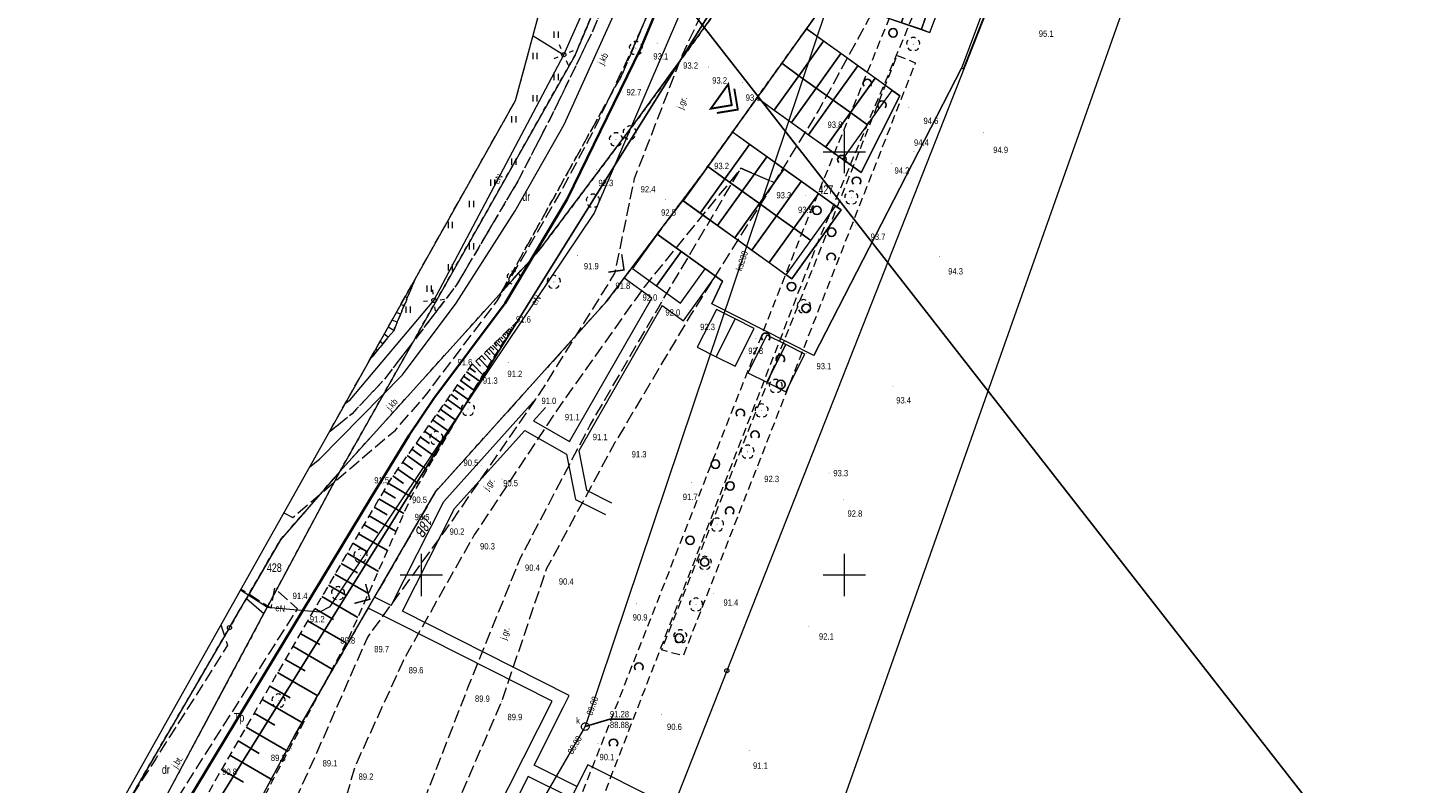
# Model space of a CAD drawing. Header units: metres. Extents: x 6539540 to 6543249, y 5894370 to 5895874.
# Tile 82 of 91: x 6542958 to 6543123, y 5895029 to 5895118. Entities that reach past the tile are written whole.
import ezdxf
from ezdxf.enums import TextEntityAlignment as Align

# ---------------------------------------------------------------- set-up
doc = ezdxf.new("R2010")
doc.units = ezdxf.units.M
for name, pattern in [('1.0_0.5', [1.5, 1, -0.5]), ('1.5_0.5', [2, 1.5, -0.5]), ('219-500', [0]), ('egkk-500', [2, 1.5, -0.5]), ('egug-500', [1, 0.5, -0.5])]:
    doc.linetypes.add(name, pattern=pattern)
for name, color, linetype in [('000 Inne (niezydentyfikowane)', 7, 'Continuous'), ('202-punkt graniczny', 7, 'Continuous'), ('203-punkt graniczny', 7, 'Continuous'), ('210-oznaczenie konturu użytku gruntowego', 7, 'Continuous'), ('211-numer działki ewidencyjnej', 7, 'Continuous'), ('217-kontur klasyfikacyjny', 7, 'Continuous'), ('218-kontur użytku gruntowego', 7, 'Continuous'), ('219-działka ewidencyjna', 7, 'Continuous'), ('238-Punkt adresowy', 7, 'Continuous'), ('drzewo liściaste', 7, 'Continuous'), ('jezdnia', 7, 'Continuous'), ('jezdnia-Atr17', 7, 'Continuous'), ('latarnia', 7, 'Continuous'), ('ogrodzenie trwałe', 7, 'Continuous'), ('pikieta naturalna', 7, 'Continuous'), ('pikieta naturalna-Atr2', 7, 'Continuous'), ('przewód elektroenergetyczny podziemny', 7, 'Continuous'), ('przewód elektroenergetyczny podziemny-Atr1', 7, 'Continuous'), ('przewód gazowy', 7, 'Continuous'), ('przewód kanalizacyjny', 7, 'Continuous'), ('przewód kanalizacyjny-Atr1', 7, 'Continuous'), ('Ramki i opis wydruku', 7, 'Continuous'), ('rzędna', 7, 'Continuous'), ('rzędna-Atr2', 7, 'Continuous'), ('rzędna-Atr3', 7, 'Continuous'), ('skarpa nieumocniona', 7, 'Continuous'), ('studnia kanalizacyjna', 7, 'Continuous'), ('studnia kanalizacyjna-Atr17', 7, 'Continuous'), ('trawnik', 7, 'Continuous'), ('Wstawianie ramki sekcyjnej z opisem', 7, 'Continuous'), ('zadrzewienie  zakrzewienie', 7, 'Continuous')]:
    doc.layers.add(name, color=color, linetype=linetype)
for name, color, linetype, lineweight in [('_dr opis', 7, 'Continuous', 25), ('A-DODATKOWE', 7, 'Continuous', 5), ('A-PZT', 4, 'Continuous', 9)]:
    doc.layers.add(name, color=color, linetype=linetype, lineweight=lineweight)
doc.linetypes.add('902-500', pattern='A,3.75,0,[1,ksztalty.shx,S=0.5,R=0,X=0,Y=0],3.75', length=7.5)

# ---------------------------------------------------------------- blocks, each defined once
blk = doc.blocks.new('203')
at = {"linetype": 'Continuous', "lineweight": 0}
h = blk.add_hatch(color=0, dxfattribs=at)
edge = h.paths.add_edge_path()
edge.add_arc((0, 0), 0.045, 0, 360)
blk = doc.blocks.new('202')
at = {"color": 0, "linetype": 'Continuous', "lineweight": 0}
blk.add_circle((0, 0), 0.25, dxfattribs=at)
blk = doc.blocks.new('PW01')
at = {"linetype": 'Continuous', "lineweight": 13}
h = blk.add_hatch(color=0, dxfattribs=at)
edge = h.paths.add_edge_path()
edge.add_arc((0, 0), 0.045, 0, 360)
blk = doc.blocks.new('SM01')
at = {"color": 0, "linetype": 'Continuous', "lineweight": 13}
for p, q in [((-0.53, 0.531), (-0.883, 0.884)), ((0.531, 0.531), (0.884, 0.884)), ((-0.53, -0.53), (-0.883, -0.883)), ((0.531, -0.53), (0.884, -0.883))]:
    blk.add_line(p, q, dxfattribs=at)
blk.add_circle((0, 0), 0.25, dxfattribs=at)
blk = doc.blocks.new('OTZK1')
at = {"color": 0, "linetype": 'Continuous'}
blk.add_circle((0, 0), 0.5, dxfattribs=at)
blk = doc.blocks.new('OTZK2')
at = {"color": 0, "linetype": 'Continuous'}
blk.add_arc((0, 0), 0.5, 318.85, 221.162, dxfattribs=at)
blk = doc.blocks.new('OP021')
at = {"linetype": 'Continuous', "lineweight": 13}
h = blk.add_hatch(color=0, dxfattribs=at)
edge = h.paths.add_edge_path()
edge.add_arc((0, 0), 0.05, 0, 360)
at = {"color": 0, "linetype": 'Continuous', "lineweight": 13}
for centre, start, end in [((-0.38, 0.124), 121.308, 202.548), ((0, 0.4), 49.272, 130.728), ((0.38, 0.124), 337.452, 58.692), ((-0.235, -0.324), 193.221, 274.871), ((0.235, -0.324), 265.129, 346.779)]:
    blk.add_arc(centre, 0.4, start, end, dxfattribs=at)
blk = doc.blocks.new('TU04')
at = {"color": 0, "linetype": 'Continuous', "lineweight": 13}
for p, q in [((0, 0), (0, 0.75)), ((0.5, 0), (0.5, 0.75))]:
    blk.add_line(p, q, dxfattribs=at)
blk = doc.blocks.new('NOWA MAPA')
at = {"layer": '000 Inne (niezydentyfikowane)', "color": 7, "linetype": 'Continuous', "lineweight": 13}
for p, q in [((76.95, 124.6), (76.91, 124.62)), ((76.17, 122.71), (75.9, 122.82)), ((76.56, 123.66), (76.41, 123.72)), ((75.37, 120.8), (74.88, 121)), ((75.77, 121.76), (75.39, 121.92)), ((74.56, 118.86), (73.9, 119.25)), ((74.97, 119.83), (74.36, 120.08)), ((73.26, 117.27), (72.93, 117.54)), ((73.91, 118.05), (73.44, 118.44)), ((72, 115.73), (71.94, 115.78)), ((72.62, 116.49), (72.43, 116.64))]:
    blk.add_line(p, q, dxfattribs=at)
at = {"layer": '000 Inne (niezydentyfikowane)', "color": 7, "linetype": 'Continuous', "lineweight": 25, "flags": 128}
for points in [[(88.04, 118.87), (88.16, 118.75)], [(88.24, 119.06), (88.43, 118.88)], [(88.45, 119.26), (88.51, 119.19)], [(88.65, 119.45), (88.73, 119.36)], [(86.45, 117.34), (86.75, 117.02)], [(86.64, 117.52), (87.2, 116.94)], [(86.83, 117.7), (87.09, 117.43)], [(87.03, 117.9), (87.5, 117.41)], [(87.23, 118.09), (87.44, 117.87)], [(87.43, 118.29), (87.81, 117.9)], [(87.64, 118.48), (87.8, 118.31)], [(87.84, 118.68), (88.12, 118.39)], [(84.61, 115.57), (85.66, 114.49)], [(84.94, 115.89), (85.42, 115.39)], [(85.24, 116.18), (86.14, 115.25)], [(85.52, 116.45), (85.94, 116.02)], [(85.78, 116.7), (86.55, 115.9)], [(86.02, 116.93), (86.38, 116.56)], [(86.24, 117.14), (86.9, 116.46)], [(83.16, 113.96), (84.67, 112.89)], [(83.5, 114.44), (84.23, 113.92)], [(83.88, 114.87), (85.09, 113.6)], [(84.26, 115.23), (84.82, 114.65)], [(82.07, 112.42), (82.89, 111.84)], [(82.44, 112.95), (84.04, 111.82)], [(82.8, 113.46), (83.58, 112.91)], [(80.88, 110.75), (82.66, 109.49)], [(81.29, 111.32), (82.15, 110.71)], [(81.68, 111.88), (83.37, 110.68)], [(79.6, 108.93), (80.56, 108.25)], [(80.04, 109.55), (81.92, 108.22)], [(80.47, 110.16), (81.38, 109.51)], [(78.68, 107.63), (79.7, 106.91)], [(79.14, 108.29), (81.13, 106.88)], [(77.71, 106.26), (78.79, 105.5)], [(78.2, 106.96), (80.3, 105.47)], [(76.15, 104.06), (78.5, 102.39)], [(76.68, 104.81), (77.82, 104)], [(77.2, 105.55), (79.42, 103.97)], [(75.03, 102.48), (77.52, 100.72)], [(75.6, 103.28), (76.8, 102.43)], [(73.89, 100.8), (76.63, 99.19)], [(74.45, 101.66), (75.73, 100.76)], [(73.36, 99.89), (74.78, 99.05)], [(72.24, 97.97), (73.77, 97.08)], [(72.81, 98.95), (75.76, 97.22)], [(71.03, 95.92), (72.68, 94.95)], [(71.65, 96.96), (74.83, 95.1)], [(70.4, 94.83), (73.82, 92.83)], [(69.06, 92.54), (72.74, 90.38)], [(69.74, 93.7), (71.51, 92.67)], [(68.35, 91.32), (70.26, 90.21)], [(67.61, 90.07), (71.57, 87.75)], [(66.85, 88.76), (68.9, 87.56)], [(65.24, 86), (67.45, 84.71)], [(66.06, 87.41), (70.32, 84.92)], [(64.38, 84.55), (68.93, 81.92)], [(63.51, 83.05), (65.81, 81.72)], [(62.63, 81.52), (67.28, 78.83)], [(61.74, 79.98), (64.09, 78.62)], [(60.83, 78.42), (65.59, 75.66)], [(59.92, 76.83), (62.32, 75.44)], [(58.99, 75.24), (63.86, 72.42)], [(58.06, 73.62), (60.52, 72.19)], [(57.11, 71.98), (62.09, 69.1)], [(56.15, 70.33), (58.67, 68.87)], [(55.18, 68.66), (60.28, 65.71)], [(54.2, 66.97), (56.78, 65.47)]]:
    blk.add_lwpolyline(points, dxfattribs=at)
at = {"layer": '217-kontur klasyfikacyjny', "color": 3, "linetype": 'egkk-500', "lineweight": 18, "flags": 128}
for points in [[(113.14, 176.29), (101.43, 148.9)], [(103.07, 143.4), (117.84, 163.69)], [(126.96, 159.57), (111, 137.3)], [(101.43, 148.9), (87.24, 123.33)], [(91.7, 128.28), (103.07, 143.4)], [(111, 137.3), (99.7, 122.27)], [(87.24, 123.33), (91.7, 128.28)], [(99.7, 122.27), (79.49, 99.79)], [(79.49, 99.79), (62.86, 71.01)], [(62.86, 71.01), (59.6, 64.92)]]:
    blk.add_lwpolyline(points, dxfattribs=at)
at = {"layer": '218-kontur użytku gruntowego', "color": 3, "linetype": 'egug-500', "lineweight": 18, "flags": 128}
for points in [[(101.43, 148.9), (113.14, 176.29)], [(113.14, 176.29), (101.43, 148.9)], [(95.99, 151.42), (105.57, 174.11)], [(105.57, 174.11), (95.99, 151.42)], [(117.84, 163.69), (103.07, 143.4)], [(103.07, 143.4), (117.84, 163.69)], [(111, 137.3), (126.96, 159.57)], [(126.96, 159.57), (111, 137.3)], [(68.18, 102.18), (95.99, 151.42)], [(95.99, 151.42), (68.18, 102.18)], [(87.24, 123.33), (101.43, 148.9)], [(101.43, 148.9), (87.24, 123.33)], [(103.07, 143.4), (91.7, 128.28)], [(91.7, 128.28), (103.07, 143.4)], [(99.7, 122.27), (111, 137.3)], [(111, 137.3), (99.7, 122.27)], [(91.7, 128.28), (87.24, 123.33)], [(87.24, 123.33), (91.7, 128.28)], [(87.24, 123.33), (68.18, 102.18)], [(68.18, 102.18), (87.24, 123.33)], [(79.49, 99.79), (99.7, 122.27)], [(99.7, 122.27), (79.49, 99.79)], [(68.18, 102.18), (59.22, 85.42)], [(59.22, 85.42), (68.18, 102.18)], [(61.16, 94.11), (68.18, 102.18)], [(68.18, 102.18), (61.16, 94.11)], [(62.86, 71.01), (79.49, 99.79)], [(79.49, 99.79), (62.86, 71.01)], [(57.14, 87.19), (61.16, 94.11)], [(61.16, 94.11), (57.14, 87.19)], [(55.14, 83.73), (57.14, 87.19)], [(57.14, 87.19), (55.14, 83.73)], [(59.22, 85.42), (35.17, 40.42)], [(35.17, 40.42), (59.22, 85.42)], [(36.98, 52.54), (55.14, 83.73)], [(55.14, 83.73), (36.98, 52.54)], [(59.6, 64.92), (62.86, 71.01)], [(62.86, 71.01), (59.6, 64.92)]]:
    blk.add_lwpolyline(points, dxfattribs=at)
at = {"layer": '219-działka ewidencyjna', "color": 7, "linetype": '219-500', "lineweight": 18, "flags": 128}
for points in [[(95.99, 151.42), (105.57, 174.11)], [(103.07, 143.4), (117.84, 163.69)], [(147.09, 162.93), (113.93, 78.64)], [(111, 137.3), (126.96, 159.57)], [(95.99, 151.42), (68.18, 102.18)], [(91.7, 128.28), (103.07, 143.4)], [(99.7, 122.27), (111, 137.3)], [(68.18, 102.18), (91.7, 128.28)], [(79.49, 99.79), (99.7, 122.27)], [(68.18, 102.18), (59.22, 85.42)], [(68.18, 102.18), (61.16, 94.11)], [(62.86, 71.01), (79.49, 99.79)], [(61.16, 94.11), (57.14, 87.19)], [(55.14, 83.73), (57.14, 87.19)], [(57.14, 87.19), (59.22, 85.42)], [(35.17, 40.42), (59.22, 85.42)], [(55.14, 83.73), (36.98, 52.54)], [(113.93, 78.64), (105.14, 56.33)], [(50.25, 47.42), (62.86, 71.01)]]:
    blk.add_lwpolyline(points, dxfattribs=at)
at = {"layer": 'jezdnia', "color": 7, "linetype": '1.5_0.5', "lineweight": 18, "flags": 128}
for points in [[(138.15, 218.83), (140.7, 225.98), (146.7, 225.15), (147.27, 215.89), (150.94, 213.41), (149.3, 204.47), (143.32, 186.47), (138.17, 171.93), (131.92, 157.91), (124.82, 144.95), (119.53, 136.35), (115.59, 138.03), (104.09, 123.92), (94.29, 110.09), (84.07, 94.69), (75.74, 79.97), (70.01, 67.39), (64.95, 50.4), (61.2, 36.22), (57.37, 21.6), (57.35, 21.61)], [(54, 22.73), (55.99, 32.28), (58.3, 53.23), (65.47, 68.93), (71.44, 82.53), (81.43, 96.3), (92.11, 111.83), (100.71, 125.62), (103.02, 136.82), (108.68, 151.46), (113.99, 162.67), (120.59, 176.86), (126.08, 191.97), (132.37, 208.41), (138.15, 218.83)], [(111.12, 171.44), (114.85, 182.28), (118.24, 190.84), (127.5, 214.16), (122.63, 215.99), (120.55, 210.66), (112.75, 191.09), (109.39, 182.51), (105.84, 173.98), (105.65, 173.57), (102.62, 165.19), (98.08, 154.29), (93.41, 144.63), (89.25, 136.57), (81.98, 124.24), (73.42, 113.05), (69.65, 109.02), (66.92, 106.84)], [(61.56, 97.29), (62.63, 96.75), (67.27, 100.72), (74.75, 107.09), (78.33, 111.19), (86.84, 122.41), (94.21, 135.08), (98.33, 142.77), (102.94, 152.46), (111.12, 171.44)], [(32.74, 45.98), (36.41, 43.66), (63.19, 85.96), (60.47, 88.38), (60.02, 86.03), (56.5, 88.29)], [(54.12, 84.05), (54.91, 81.64), (46.46, 68.28), (44.95, 65.92), (37.51, 54.46), (37.49, 54.45)]]:
    blk.add_lwpolyline(points, dxfattribs=at)
blk.add_lwpolyline([(61.2, 36.22), (70.48, 48.51), (78.39, 63.91), (83.33, 76.62), (89.55, 91.99), (97.77, 107.65), (106.31, 122.37), (115.59, 138.03), (119.53, 136.35), (109.66, 120.73), (100.71, 105.6), (92.61, 90.71), (87.29, 74.98), (81.92, 62.62), (74.5, 47.13), (61.98, 30.76), (57.37, 21.6)], close=True, dxfattribs=at)
at = {"layer": 'ogrodzenie trwałe', "color": 7, "linetype": '902-500', "lineweight": 35, "flags": 128}
blk.add_lwpolyline([(38.66, 44.15), (71.8, 99.01), (76.39, 106.48), (79.31, 110.82), (87.73, 122.07), (95.05, 134.38), (103.74, 152.16), (110.15, 167.59), (111.53, 171.37), (119.52, 191.33)], dxfattribs=at)
at = {"layer": 'przewód elektroenergetyczny podziemny', "color": 1, "linetype": 'Continuous', "lineweight": 18, "flags": 128}
for points in [[(56.45, 88.19), (59.62, 86.14), (65.83, 85.61), (67.03, 86.23), (98.24, 132.68), (112.6, 166.1), (119.53, 182.56), (137.03, 229.16), (139.32, 230.92), (184.57, 224.28)], [(94.65, 151.46), (104.86, 174.53), (105.5, 174.8)], [(91.02, 153.7), (94.65, 151.46)], [(79.3, 122.41), (94.65, 151.46)], [(68.86, 110.28), (69.41, 110.65), (79.3, 122.41)]]:
    blk.add_lwpolyline(points, dxfattribs=at)
at = {"layer": 'przewód gazowy', "color": 40, "linetype": 'Continuous', "lineweight": 18, "flags": 128}
blk.add_lwpolyline([(64.62, 102.74), (65.8, 103.64), (75.58, 113.63), (81.94, 122.1), (88.93, 132.99), (94.69, 143.2), (101.29, 157.74), (114.75, 191.72), (126.73, 222.81), (119.15, 229.36), (118.8, 230.79)], dxfattribs=at)
at = {"layer": 'przewód kanalizacyjny', "color": 34, "linetype": 'Continuous', "lineweight": 18, "flags": 128}
blk.add_lwpolyline([(66.19, 18.63), (66.82, 19.67), (67.05, 20.05), (67.27, 20.43), (96.98, 71.65), (97.2, 72.03), (97.34, 72.45), (132.11, 175.86), (132.26, 176.28), (132.65, 176.51), (177.44, 204.1)], dxfattribs=at)
at = {"layer": 'Ramki i opis wydruku', "color": 7, "linetype": 'Continuous', "lineweight": 13, "flags": 128}
blk.add_lwpolyline([(187.14, 260.86), (190.14, 240.04), (107.02, 4.87), (25.14, 32.46), (88.95, 146.05), (120.6, 262.93)], close=True, dxfattribs=at)
at = {"layer": 'rzędna-Atr2', "color": 7, "flags": 128}
blk.add_lwpolyline([(97.2, 72.03), (100.11, 72.9), (102.65, 72.9)], dxfattribs=at)
at = {"layer": 'skarpa nieumocniona', "color": 7, "linetype": '1.0_0.5', "lineweight": 18, "flags": 128}
for points in [[(74.55, 118.83), (71.74, 115.42), (77.1, 124.96)], [(74.55, 118.83), (71.74, 115.42), (77.1, 124.96)], [(39.99, 41.25), (45.82, 36.86), (58.7, 62.75), (69.28, 82.57), (76.69, 99.32), (84.93, 113.34), (89.01, 119.8), (83.63, 114.63), (74.13, 101.21), (64.39, 84.56), (53.76, 66.2)], [(39.99, 41.25), (45.82, 36.86), (58.7, 62.75), (69.28, 82.57), (76.69, 99.32), (84.93, 113.34), (89.01, 119.8), (83.63, 114.63), (74.13, 101.21), (64.39, 84.56), (53.76, 66.2)]]:
    blk.add_lwpolyline(points, close=True, dxfattribs=at)
at = {"layer": 'studnia kanalizacyjna', "color": 34, "linetype": 'Continuous', "lineweight": 18, "flags": 128}
blk.add_lwpolyline([(96.81, 71.8), (96.77, 71.89), (96.75, 71.98), (96.75, 72.08), (96.77, 72.17), (96.81, 72.25), (96.87, 72.33), (96.94, 72.39), (97.02, 72.44), (97.11, 72.47), (97.2, 72.48), (97.29, 72.47), (97.38, 72.44), (97.46, 72.39), (97.53, 72.33), (97.59, 72.26), (97.63, 72.17), (97.65, 72.08), (97.65, 71.98), (97.63, 71.89), (97.59, 71.81), (97.53, 71.73), (97.46, 71.67), (97.38, 71.62), (97.29, 71.59), (97.2, 71.58), (97.11, 71.59), (97.02, 71.62), (96.94, 71.67), (96.87, 71.73)], close=True, dxfattribs=at)
at = {"layer": 'trawnik', "color": 7, "linetype": '1.0_0.5', "lineweight": 18, "flags": 128}
blk.add_lwpolyline([(99.42, 176.43), (105.84, 173.98), (105.65, 173.57), (102.62, 165.19), (98.08, 154.29), (93.41, 144.63), (89.25, 136.57), (81.98, 124.24), (73.42, 113.05), (69.65, 109.02), (66.92, 106.84), (71.74, 115.42), (74.55, 118.83), (77.1, 124.96), (88.95, 146.05), (97.39, 177.22)], close=True, dxfattribs=at)
at = {"layer": 'Wstawianie ramki sekcyjnej z opisem', "color": 7, "linetype": 'Continuous', "lineweight": 13, "flags": 128}
for points in [[(127.83, 137.46), (127.83, 142.46)], [(125.33, 139.96), (130.33, 139.96)], [(77.83, 87.46), (77.83, 92.46)], [(127.83, 87.46), (127.83, 92.46)], [(75.33, 89.96), (80.33, 89.96)], [(125.33, 89.96), (130.33, 89.96)]]:
    blk.add_lwpolyline(points, dxfattribs=at)
at = {"layer": 'zadrzewienie  zakrzewienie', "color": 7, "linetype": '1.0_0.5', "lineweight": 18, "flags": 128}
for points in [[(161.12, 221.8), (136.74, 158.01), (124.54, 128.96), (80.05, 13.96), (77.49, 14.82), (122.57, 129.76), (134.12, 158.17), (158.49, 222.34)], [(134.08, 151.37), (136.21, 150.5), (108.76, 80.39), (106.22, 81.1)]]:
    blk.add_lwpolyline(points, close=True, dxfattribs=at)
at = {"layer": '202-punkt graniczny', "color": 7, "linetype": 'Continuous', "lineweight": 18}
for p in [(55.14, 83.73), (113.93, 78.64)]:
    blk.add_blockref('202', p, dxfattribs=at)
at = {"layer": '203-punkt graniczny', "color": 7, "linetype": 'Continuous', "lineweight": 18}
for p in [(95.99, 151.42), (103.07, 143.4), (111, 137.3), (91.7, 128.28), (99.7, 122.27), (68.18, 102.18), (79.49, 99.79), (61.16, 94.11), (57.14, 87.19), (59.22, 85.42), (62.86, 71.01)]:
    blk.add_blockref('203', p, dxfattribs=at)
at = {"layer": 'drzewo liściaste', "color": 94, "linetype": 'Continuous', "lineweight": 18}
for p in [(135.96, 152.7), (103.18, 152.23), (100.82, 141.43), (102.44, 142.24), (128.64, 134.56), (98.1, 134.19), (88.73, 125.11), (93.48, 124.59), (123.03, 121.71), (119.71, 112.28), (83.34, 109.57), (118.04, 109.39), (79.59, 106.14), (116.38, 104.52), (112.77, 95.89), (70.63, 92.23), (111.33, 91.38), (67.97, 87.79), (110.29, 86.45), (108.43, 82.68), (60.93, 75.09)]:
    blk.add_blockref('OP021', p, dxfattribs=at)
at = {"layer": 'latarnia', "color": 7, "linetype": 'Continuous', "lineweight": 18}
for p, rotation in [((94.65, 151.46), 247.772), ((79.3, 122.41), 231.4679999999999)]:
    blk.add_blockref('SM01', p, dxfattribs=dict(at, rotation=rotation))
at = {"layer": 'pikieta naturalna', "color": 7, "linetype": 'Continuous', "lineweight": 13}
for p in [(105.69, 152.82), (108.68, 151.46), (111.74, 150.02), (101.58, 147.03), (115.81, 148.16), (135.45, 145.22), (124.82, 144.95), (144.26, 142.28), (136.05, 140.04), (98.54, 137.9), (115.59, 138.03), (133.43, 138.57), (103.02, 136.82), (119.53, 136.35), (106.69, 134.37), (123.2, 134.81), (129.14, 131.32), (96.28, 127.72), (139.08, 127.61), (100.71, 125.62), (104.09, 123.92), (106.31, 122.37), (109.66, 120.73), (89.01, 119.8), (117.36, 117.88), (123.29, 116.17), (83.63, 114.63), (88.08, 115.07), (84.93, 113.34), (133.56, 112.28), (92.11, 111.83), (94.29, 110.09), (97.77, 107.65), (100.71, 105.6), (84.88, 102.86), (117.61, 102.51), (74.13, 101.21), (87.35, 101.3), (109.78, 100.87), (126.02, 102), (76.69, 99.32), (76.95, 98.44), (127.71, 98.84), (81.43, 96.3), (84.07, 94.69), (89.55, 91.99), (92.61, 90.71), (112.32, 87.73), (63.19, 85.96), (103.27, 86.61), (64.39, 84.56), (69.85, 83.52), (71.44, 82.53), (123.63, 83.9), (75.74, 79.97), (83.33, 76.62), (87.29, 74.98), (106.2, 73.44), (62.44, 69.43), (98.69, 70.02), (65.47, 68.93), (116.57, 69.2), (53.76, 66.2), (70.01, 67.39)]:
    blk.add_blockref('PW01', p, dxfattribs=at)
at = {"layer": 'rzędna', "color": 34, "linetype": 'Continuous', "lineweight": 18}
for p, rotation in [((96.98, 71.65), 60.74699999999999), ((97.34, 72.45), 72.209)]:
    blk.add_blockref('PW01', p, dxfattribs=dict(at, rotation=rotation))
blk.add_blockref('PW01', (97.2, 72.03), dxfattribs=at)
at = {"layer": 'trawnik', "color": 7, "linetype": 'Continuous', "lineweight": 18}
for p in [(93.52, 153.44), (91.02, 150.94), (93.52, 148.44), (91.02, 145.94), (88.52, 143.44), (88.52, 138.44), (86.02, 135.94), (83.52, 133.44), (81.02, 130.94), (83.52, 128.44), (81.02, 125.94), (78.52, 123.44), (76.02, 120.94)]:
    blk.add_blockref('TU04', p, dxfattribs=at)
at = {"layer": 'zadrzewienie  zakrzewienie', "color": 7, "linetype": 'Continuous', "lineweight": 18}
for name, p in [('OTZK1', (133.58, 154.05)), ('OTZK2', (130.53, 148.06)), ('OTZK2', (132.26, 145.49)), ('OTZK2', (127.53, 139.06)), ('OTZK2', (129.26, 136.49)), ('OTZK1', (124.58, 133.05)), ('OTZK1', (126.31, 130.48)), ('OTZK2', (126.26, 127.49)), ('OTZK1', (121.58, 124.05)), ('OTZK1', (123.31, 121.48)), ('OTZK2', (118.53, 118.06)), ('OTZK2', (120.26, 115.49)), ('OTZK1', (120.31, 112.48)), ('OTZK2', (115.53, 109.06)), ('OTZK2', (117.26, 106.49)), ('OTZK1', (112.58, 103.05)), ('OTZK1', (114.31, 100.48)), ('OTZK2', (114.26, 97.49)), ('OTZK1', (109.58, 94.05)), ('OTZK1', (111.31, 91.48)), ('OTZK1', (108.31, 82.48)), ('OTZK2', (103.53, 79.06)), ('OTZK2', (100.53, 70.06))]:
    blk.add_blockref(name, p, dxfattribs=at)
at = {"layer": '210-oznaczenie konturu użytku gruntowego', "color": 3, "linetype": 'Continuous', "lineweight": 18, "width": 0.79}
for s, p in [('dr', (89.75, 134.18)), ('Tp', (55.66, 72.62)), ('dr', (47.15, 66.45))]:
    blk.add_text(s, height=1, dxfattribs=at).set_placement(p)
at = {"layer": '211-numer działki ewidencyjnej', "color": 7, "linetype": 'Continuous', "lineweight": 18, "width": 0.79}
for s, p in [('427', (124.75, 135.01)), ('428', (59.56, 90.32))]:
    blk.add_text(s, height=1, dxfattribs=at).set_placement(p)
at = {"layer": '238-Punkt adresowy', "color": 7, "linetype": 'Continuous', "lineweight": 25, "oblique": 15, "width": 0.79}
blk.add_text('18B', height=1.25, rotation=239.978, dxfattribs=at).set_placement((77.65, 96.11), align=Align.CENTER)
at = {"layer": 'jezdnia-Atr17', "color": 7, "width": 0.9}
for s, rotation, p in [('j.kb', 64.199, (99.34, 150.18)), ('j.kb', 64.199, (99.34, 150.18)), ('j.gr.', 68.863, (108.71, 144.95)), ('j.gr.', 68.863, (108.71, 144.95)), ('j.kb', 46.909, (74.14, 109.36)), ('j.kb', 46.909, (74.14, 109.36)), ('j.gr.', 55.484, (85.71, 99.88)), ('j.gr.', 55.484, (85.71, 99.88)), ('j.gr.', 71.314, (87.82, 82.23))]:
    blk.add_text(s, height=0.75, rotation=rotation, dxfattribs=at).set_placement(p)
blk.add_text('j.bt.', height=0.75, rotation=57.662, dxfattribs=at).set_placement((48.59, 67.24), align=Align.MIDDLE_LEFT)
blk.add_text('j.bt.', height=0.75, rotation=57.662, dxfattribs=at).set_placement((48.59, 67.24), align=Align.MIDDLE_LEFT)
at = {"layer": 'pikieta naturalna-Atr2', "color": 7, "width": 0.9}
for s, p in [('95.1', (150.8, 153.57)), ('93.1', (105.24, 150.89)), ('93.2', (108.77, 149.8)), ('93.2', (112.2, 148.05)), ('92.7', (102.07, 146.66)), ('93.5', (116.16, 146.01)), ('94.6', (137.17, 143.27)), ('93.8', (125.83, 142.81)), ('94.4', (136.05, 140.69)), ('94.9', (145.42, 139.83)), ('93.2', (112.43, 137.93)), ('94.2', (133.75, 137.39)), ('92.3', (98.75, 135.92)), ('92.4', (103.74, 135.18)), ('93.3', (119.79, 134.47)), ('92.5', (106.16, 132.43)), ('93.5', (122.35, 132.75)), ('93.7', (130.92, 129.57)), ('91.9', (97.03, 126.08)), ('94.3', (140.09, 125.48)), ('91.8', (100.76, 123.77)), ('92.0', (103.96, 122.39)), ('91.6', (89.01, 119.8)), ('92.0', (106.67, 120.62)), ('92.3', (110.77, 118.9)), ('92.8', (116.46, 116.08)), ('91.2', (87.99, 113.36)), ('93.1', (124.53, 114.27)), ('91.0', (92.02, 110.17)), ('93.4', (133.95, 110.23)), ('91.1', (94.78, 108.25)), ('91.1', (98.08, 105.89)), ('91.3', (102.68, 103.85)), ('93.3', (126.52, 101.62)), ('92.3', (118.35, 100.93)), ('91.7', (108.72, 98.81)), ('92.8', (128.19, 96.84)), ('90.5', (77.03, 96.43)), ('90.2', (81.16, 94.71)), ('90.3', (84.76, 92.97)), ('90.4', (90.07, 90.44)), ('90.4', (94.07, 88.81)), ('91.4', (62.61, 87.11)), ('91.4', (113.53, 86.32)), ('90.9', (102.8, 84.57)), ('89.8', (68.25, 81.84)), ('92.1', (124.82, 82.31)), ('89.7', (72.25, 80.81)), ('89.6', (76.32, 78.32)), ('89.9', (84.16, 74.96)), ('89.9', (88, 72.79)), ('90.6', (106.86, 71.63)), ('89.3', (60.03, 67.96)), ('89.1', (66.15, 67.32)), ('90.1', (98.88, 68.06)), ('91.1', (117.02, 67.04)), ('89.2', (70.4, 65.74))]:
    blk.add_text(s, height=0.75, dxfattribs=at).set_placement(p)
for s, p in [('91.6', (82.09, 115.49)), ('91.3', (85.09, 113.31)), ('90.5', (82.8, 103.6)), ('91.5', (72.26, 101.53)), ('90.5', (87.49, 101.19)), ('90.5', (76.73, 99.23)), ('91.2', (64.64, 85.1)), ('90.8', (54.27, 67.07))]:
    blk.add_text(s, height=0.75, dxfattribs=at).set_placement(p, align=Align.TOP_LEFT)
at = {"layer": 'przewód elektroenergetyczny podziemny-Atr1', "color": 1, "width": 0.9}
for rotation, p in [(62.148, (86.62, 136.26)), (56.103, (91.05, 121.97)), (-4.878, (60.57, 86.06))]:
    blk.add_text('eN', height=0.75, rotation=rotation, dxfattribs=at).set_placement(p, align=Align.MIDDLE_LEFT)
at = {"layer": 'przewód kanalizacyjny-Atr1', "color": 34, "width": 0.9}
blk.add_text('ks200', height=0.75, rotation=71.416, dxfattribs=at).set_placement((115.33, 125.95), align=Align.MIDDLE_LEFT)
at = {"layer": 'rzędna-Atr2', "color": 34, "width": 0.9}
for s, rotation, p in [('89.08', 71.264, (97.67, 73.41)), ('88.88', 59.882, (95.38, 68.88))]:
    blk.add_text(s, height=0.75, rotation=rotation, dxfattribs=at).set_placement(p, align=Align.MIDDLE_LEFT)
blk.add_text('91.28', height=0.75, dxfattribs=at).set_placement((100.11, 72.91), align=Align.BOTTOM_LEFT)
at = {"layer": 'rzędna-Atr3', "color": 34, "width": 0.9}
blk.add_text('88.88', height=0.75, dxfattribs=at).set_placement((100.11, 71.63), align=Align.BOTTOM_LEFT)
at = {"layer": 'studnia kanalizacyjna-Atr17', "color": 34, "width": 0.9}
blk.add_text('k', height=0.75, dxfattribs=at).set_placement((96.12, 72.37))
blk = doc.blocks.new('tereny obok drogi projektowane')
at = {"layer": 'A-DODATKOWE', "color": 18, "true_color": 0x000000, "transparency": 33554687, "const_width": 0.225}
for points in [[(6543068.86, 5895174.92), (6543071.1, 5895176.03), (6543069.99, 5895178.27)], [(6543038.27, 5895108.27), (6543040.74, 5895108.68), (6543040.33, 5895111.15)]]:
    blk.add_lwpolyline(points, close=True, dxfattribs=at)
at = {"layer": 'A-DODATKOWE', "color": 18, "true_color": 0x000000}
for points, const_width in [([(6543069.7, 5895174.63), (6543071.94, 5895175.74), (6543070.84, 5895177.98)], 0.225), ([(6543038.99, 5895107.76), (6543041.46, 5895108.16), (6543041.05, 5895110.63)], 0.225), ([(6543027.74, 5895091.06), (6543028.01, 5895089.2), (6543026.15, 5895088.94)], 0.169), ([(6542997.47, 5895052.08), (6542997.96, 5895050.27), (6542996.14, 5895049.79)], 0.169)]:
    blk.add_lwpolyline(points, dxfattribs=dict(at, const_width=const_width))
at = {"layer": 'A-PZT'}
for points in [[(6543068.15, 5895112.97), (6543094.19, 5895179.17), (6543075.5, 5895182.12), (6543084.97, 5895178.91), (6543083.36, 5895174.17), (6543089.99, 5895171.92), (6543067.92, 5895113.06)], [(6543077.87, 5895181.31), (6543075.5, 5895182.12), (6543073.89, 5895177.38), (6543076.26, 5895176.58)], [(6543080.23, 5895180.51), (6543077.87, 5895181.31), (6543076.26, 5895176.58), (6543078.63, 5895175.78)], [(6543082.6, 5895179.71), (6543080.23, 5895180.51), (6543078.63, 5895175.78), (6543081, 5895174.97)], [(6543084.97, 5895178.91), (6543082.6, 5895179.71), (6543081, 5895174.97), (6543083.36, 5895174.17)], [(6543038.39, 5895085.19), (6543039.66, 5895087.86), (6543031.92, 5895093.42), (6543034.95, 5895097.45), (6543047.85, 5895088.16), (6543053.67, 5895096.29), (6543040.82, 5895105.49), (6543043.74, 5895109.56), (6543056.05, 5895100.73), (6543060.6, 5895109.77), (6543049.57, 5895117.7), (6543052.48, 5895121.76), (6543053.71, 5895120.87), (6543064.16, 5895117.29), (6543067.69, 5895126.69), (6543056.65, 5895130.43), (6543058.71, 5895135.01), (6543069.48, 5895131.34), (6543072.96, 5895140.74), (6543062.58, 5895144.26), (6543064.19, 5895149), (6543074.7, 5895145.39), (6543078.23, 5895154.79), (6543067.4, 5895158.47), (6543069.01, 5895163.2), (6543079.97, 5895159.43), (6543083.5, 5895168.84), (6543072.22, 5895172.67), (6543073.82, 5895177.41), (6543089.99, 5895171.92), (6543067.92, 5895113.07), (6543050.46, 5895079.1)], [(6543074.66, 5895171.84), (6543072.29, 5895172.65), (6543070.68, 5895167.91), (6543073.05, 5895167.11)], [(6543077.02, 5895171.04), (6543074.66, 5895171.84), (6543073.05, 5895167.11), (6543075.42, 5895166.31)], [(6543079.39, 5895170.24), (6543077.02, 5895171.04), (6543075.42, 5895166.31), (6543077.79, 5895165.5)], [(6543081.76, 5895169.43), (6543079.39, 5895170.24), (6543077.79, 5895165.5), (6543080.15, 5895164.7)], [(6543078.55, 5895159.96), (6543079.97, 5895159.43), (6543083.5, 5895168.84), (6543081.76, 5895169.43)], [(6543073.05, 5895167.11), (6543070.68, 5895167.91), (6543069.08, 5895163.18), (6543071.44, 5895162.37)], [(6543075.42, 5895166.31), (6543073.05, 5895167.11), (6543071.44, 5895162.37), (6543073.81, 5895161.57)], [(6543077.79, 5895165.5), (6543075.42, 5895166.31), (6543073.81, 5895161.57), (6543076.18, 5895160.77)], [(6543080.15, 5895164.7), (6543077.79, 5895165.5), (6543076.18, 5895160.77), (6543078.55, 5895159.96)], [(6543069.84, 5895157.64), (6543067.47, 5895158.44), (6543065.87, 5895153.71), (6543068.23, 5895152.9)], [(6543072.21, 5895156.84), (6543069.84, 5895157.64), (6543068.23, 5895152.9), (6543070.6, 5895152.1)], [(6543074.57, 5895156.03), (6543072.21, 5895156.84), (6543070.6, 5895152.1), (6543072.97, 5895151.3)], [(6543076.94, 5895155.23), (6543074.57, 5895156.03), (6543072.97, 5895151.3), (6543075.34, 5895150.49)], [(6543073.73, 5895145.76), (6543074.7, 5895145.39), (6543078.23, 5895154.79), (6543076.94, 5895155.23)], [(6543068.23, 5895152.9), (6543065.87, 5895153.71), (6543064.26, 5895148.97), (6543066.63, 5895148.17)], [(6543070.6, 5895152.1), (6543068.23, 5895152.9), (6543066.63, 5895148.17), (6543068.99, 5895147.37)], [(6543072.97, 5895151.3), (6543070.6, 5895152.1), (6543068.99, 5895147.37), (6543071.36, 5895146.56)], [(6543075.34, 5895150.49), (6543072.97, 5895151.3), (6543071.36, 5895146.56), (6543073.73, 5895145.76)], [(6543065.02, 5895143.43), (6543062.65, 5895144.24), (6543061.05, 5895139.5), (6543063.42, 5895138.7)], [(6543067.39, 5895142.63), (6543065.02, 5895143.43), (6543063.42, 5895138.7), (6543065.78, 5895137.9)], [(6543069.76, 5895141.83), (6543067.39, 5895142.63), (6543065.78, 5895137.9), (6543068.15, 5895137.09)], [(6543072.12, 5895141.02), (6543069.76, 5895141.83), (6543068.15, 5895137.09), (6543070.52, 5895136.29)], [(6543068.91, 5895131.55), (6543069.44, 5895131.36), (6543072.96, 5895140.74), (6543072.12, 5895141.02)], [(6543063.42, 5895138.7), (6543061.05, 5895139.5), (6543059.44, 5895134.77), (6543061.81, 5895133.96)], [(6543065.78, 5895137.9), (6543063.42, 5895138.7), (6543061.81, 5895133.96), (6543064.18, 5895133.16)], [(6543068.15, 5895137.09), (6543065.78, 5895137.9), (6543064.18, 5895133.16), (6543066.54, 5895132.36)], [(6543070.52, 5895136.29), (6543068.15, 5895137.09), (6543066.54, 5895132.36), (6543068.91, 5895131.55)], [(6543059.29, 5895129.54), (6543056.92, 5895130.34), (6543055.32, 5895125.6), (6543057.69, 5895124.8)], [(6543061.66, 5895128.73), (6543059.29, 5895129.54), (6543057.69, 5895124.8), (6543060.05, 5895124)], [(6543064.03, 5895127.93), (6543061.66, 5895128.73), (6543060.05, 5895124), (6543062.42, 5895123.2)], [(6543066.39, 5895127.13), (6543064.03, 5895127.93), (6543062.42, 5895123.2), (6543064.79, 5895122.39)], [(6543063.18, 5895117.66), (6543064.16, 5895117.29), (6543067.69, 5895126.69), (6543066.39, 5895127.13)], [(6543057.69, 5895124.8), (6543055.32, 5895125.6), (6543053.71, 5895120.87), (6543056.08, 5895120.07)], [(6543060.05, 5895124), (6543057.69, 5895124.8), (6543056.08, 5895120.07), (6543058.45, 5895119.26)], [(6543062.42, 5895123.2), (6543060.05, 5895124), (6543058.45, 5895119.26), (6543060.81, 5895118.46)], [(6543064.79, 5895122.39), (6543062.42, 5895123.2), (6543060.81, 5895118.46), (6543063.18, 5895117.66)], [(6543051.59, 5895116.23), (6543049.56, 5895117.69), (6543046.65, 5895113.63), (6543048.68, 5895112.17)], [(6543053.63, 5895114.78), (6543051.59, 5895116.23), (6543048.68, 5895112.17), (6543050.71, 5895110.71)], [(6543055.66, 5895113.32), (6543053.63, 5895114.78), (6543050.71, 5895110.71), (6543052.74, 5895109.26)], [(6543048.68, 5895112.17), (6543046.65, 5895113.63), (6543043.73, 5895109.57), (6543045.76, 5895108.11)], [(6543057.69, 5895111.86), (6543055.66, 5895113.32), (6543052.74, 5895109.26), (6543054.77, 5895107.8)], [(6543050.71, 5895110.71), (6543048.68, 5895112.17), (6543045.76, 5895108.11), (6543047.8, 5895106.65)], [(6543059.72, 5895110.4), (6543057.69, 5895111.86), (6543054.77, 5895107.8), (6543056.8, 5895106.34)], [(6543052.74, 5895109.26), (6543050.71, 5895110.71), (6543047.8, 5895106.65), (6543049.83, 5895105.19)], [(6543054.77, 5895107.8), (6543052.74, 5895109.26), (6543049.83, 5895105.19), (6543051.86, 5895103.74)], [(6543059.72, 5895110.4), (6543060.6, 5895109.77), (6543056.05, 5895100.73), (6543053.89, 5895102.28)], [(6543056.8, 5895106.34), (6543054.77, 5895107.8), (6543051.86, 5895103.74), (6543053.89, 5895102.28)], [(6543042.85, 5895104.04), (6543040.82, 5895105.49), (6543037.91, 5895101.43), (6543039.94, 5895099.97)], [(6543044.89, 5895102.58), (6543042.85, 5895104.04), (6543039.94, 5895099.97), (6543041.97, 5895098.52)], [(6543039.94, 5895099.97), (6543037.91, 5895101.43), (6543035, 5895097.37), (6543037.03, 5895095.91)], [(6543046.92, 5895101.13), (6543044.89, 5895102.58), (6543041.97, 5895098.52), (6543044.01, 5895097.06)], [(6543048.95, 5895099.67), (6543046.92, 5895101.13), (6543044.01, 5895097.06), (6543046.04, 5895095.61)], [(6543041.97, 5895098.52), (6543039.94, 5895099.97), (6543037.03, 5895095.91), (6543039.06, 5895094.45)], [(6543050.98, 5895098.21), (6543048.95, 5895099.67), (6543046.04, 5895095.61), (6543048.07, 5895094.15)], [(6543044.01, 5895097.06), (6543041.97, 5895098.52), (6543039.06, 5895094.45), (6543041.09, 5895093)], [(6543053.01, 5895096.76), (6543050.98, 5895098.21), (6543048.07, 5895094.15), (6543050.1, 5895092.69)], [(6543046.04, 5895095.61), (6543044.01, 5895097.06), (6543041.09, 5895093), (6543043.13, 5895091.54)], [(6543053.01, 5895096.76), (6543053.67, 5895096.29), (6543047.85, 5895088.16), (6543047.19, 5895088.63)], [(6543048.07, 5895094.15), (6543046.04, 5895095.61), (6543043.13, 5895091.54), (6543045.16, 5895090.08)], [(6543034.77, 5895091.38), (6543031.92, 5895093.42), (6543029.01, 5895089.36), (6543031.86, 5895087.32)], [(6543050.1, 5895092.69), (6543048.07, 5895094.15), (6543045.16, 5895090.08), (6543047.19, 5895088.63)], [(6543037.61, 5895089.34), (6543034.77, 5895091.38), (6543031.85, 5895087.32), (6543034.7, 5895085.28)], [(6543041.16, 5895083.41), (6543038.93, 5895084.53), (6543036.67, 5895080.07), (6543038.91, 5895078.94)], [(6543043.39, 5895082.28), (6543041.16, 5895083.41), (6543038.91, 5895078.94), (6543041.14, 5895077.82)], [(6543047.15, 5895080.39), (6543044.91, 5895081.51), (6543042.66, 5895077.05), (6543044.9, 5895075.92)], [(6543049.38, 5895079.26), (6543047.15, 5895080.39), (6543044.9, 5895075.92), (6543047.13, 5895074.8)], [(6543023.75, 5895030.72), (6543020.63, 5895024.53), (6543028.71, 5895020.46), (6543031.83, 5895026.65)]]:
    blk.add_lwpolyline(points, close=True, dxfattribs=at)
for points in [[(6543050.46, 5895079.1), (6543067.92, 5895113.06)], [(6543031.92, 5895093.42), (6543039.66, 5895087.87), (6543038.39, 5895085.19)], [(6543018.74, 5895072.96), (6543017.31, 5895071.38), (6543021.57, 5895068.94), (6543031.3, 5895085.87), (6543028.04, 5895088.24), (6543028.92, 5895089.45)], [(6543032.53, 5895084.99), (6543035.04, 5895083.19), (6543038.83, 5895088.47)], [(6543032.53, 5895084.99), (6543022.66, 5895067.82), (6543023.57, 5895063.18), (6543026.53, 5895061.69)], [(6543000.48, 5895049.52), (6543006.72, 5895061.84), (6543017.64, 5895073.99)], [(6543001.82, 5895048.85), (6543007.97, 5895060.99), (6543016.29, 5895070.24), (6543021.21, 5895067.41), (6543022.26, 5895062.08), (6543025.82, 5895060.28)], [(6543000.48, 5895049.52), (6542998.52, 5895050.51)], [(6543005.44, 5895020.98), (6543007.61, 5895019.89), (6543011.02, 5895021.39), (6543019.52, 5895038.24), (6542997.77, 5895049.21)], [(6543022.43, 5895028.12), (6543017.38, 5895030.67), (6543020.86, 5895037.56), (6543021.53, 5895038.9), (6543001.82, 5895048.85)], [(6543021.76, 5895026.78), (6543016.7, 5895029.33), (6543012.05, 5895020.1), (6543006.98, 5895018.23)]]:
    blk.add_lwpolyline(points, dxfattribs=at)

msp = doc.modelspace()

# ---------------------------------------------------------------- linework, layer by layer
at = {"layer": '_dr opis', "color": 1, "flags": 128}
for points in [[(6542880.31, 5895319.195), (6543248.591, 5894847.459)], [(6542872.907, 5894854.859), (6543152.356, 5895302.546)]]:
    msp.add_lwpolyline(points, dxfattribs=at)

# ---------------------------------------------------------------- block references
at = {"linetype": 'Continuous'}
msp.add_blockref('NOWA MAPA', (6542926.234, 5894963.189), dxfattribs=at)
msp.add_blockref('tereny obok drogi projektowane', (0, 0))

doc.saveas('drawing.dxf')
